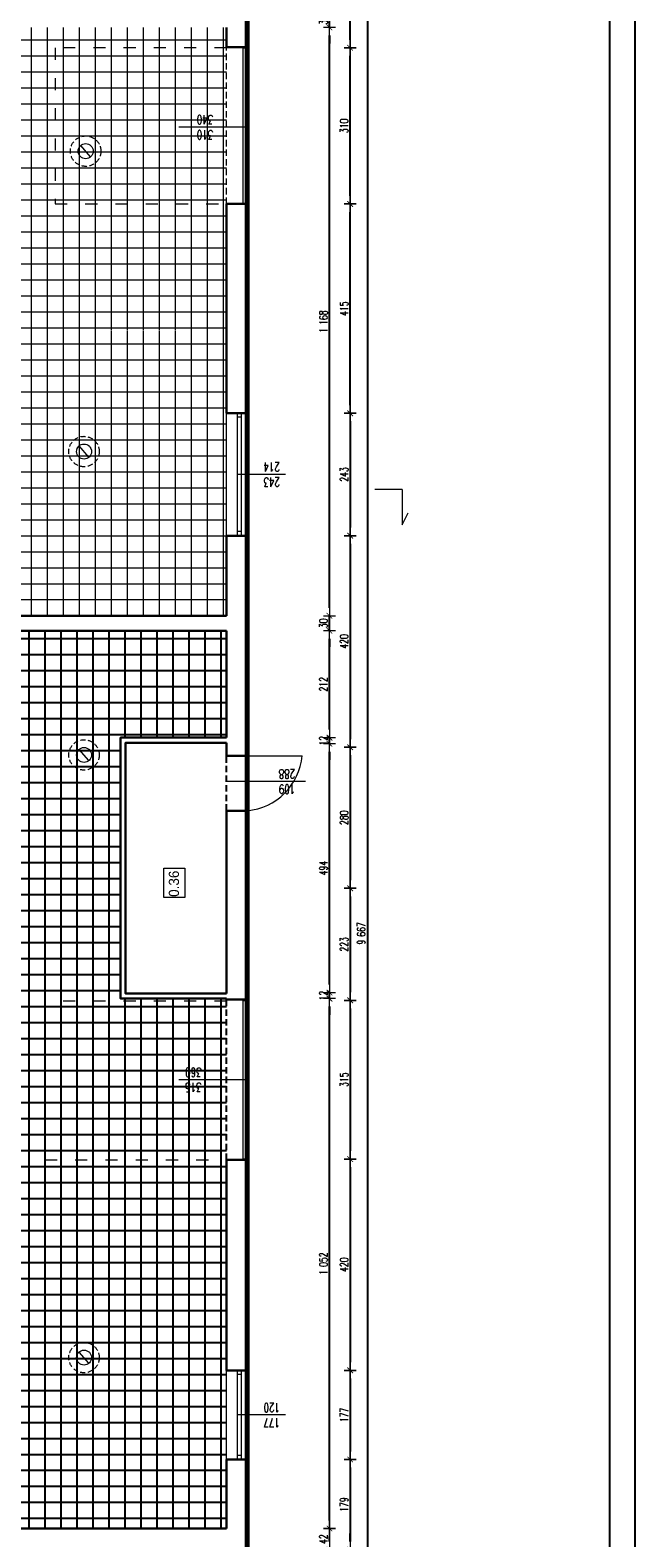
# Model space of a CAD drawing. Header units: millimetres. Extents: x -2948 to 78628, y 64669 to 215420.
# Tile 248 of 256: x 55859 to 57058, y 156925 to 159918. Entities that reach past the tile are written whole.
import ezdxf

# ---------------------------------------------------------------- set-up
doc = ezdxf.new("R2010")
doc.units = ezdxf.units.MM
for name, pattern in [('ACAD_ISO03W100', [30, 12, -18]), ('B0301', [25, 12.5, -6.25, 0, -6.25]), ('DASHED2', [0.375, 0.25, -0.125]), ('HIDDEN', [9.525, 6.35, -3.175])]:
    doc.linetypes.add(name, pattern=pattern)
for name, color, linetype, lineweight in [('-stolarka', 103, 'Continuous', 13), ('1_OPIS_OKNA', 60, 'Continuous', 13), ('kominy', 7, 'Continuous', 9), ('NOWE SCIANY', 3, 'Continuous', 13), ('NOWE WYBURZENIA', 1, 'Continuous', 20), ('OPIS', 2, 'Continuous', 13), ('pomiwszczenia', 95, 'Continuous', 20), ('POMOC', 1, 'Continuous', 13), ('SCIANY', 7, 'Continuous', 30), ('STOLARKA', 3, 'Continuous', 13), ('stolarka opis', 60, 'Continuous', 13), ('WYMIAR', 5, 'Continuous', 13), ('ŚCIANY', 7, 'Continuous', 30)]:
    doc.layers.add(name, color=color, linetype=linetype, lineweight=lineweight)
for name, color, linetype in [('_POMOCNICZE', 252, 'Continuous'), ('C--L99b', 1, 'Continuous'), ('FORMATKA', 7, 'Continuous'), ('pomocnicza', 4, 'Continuous'), ('schody', 7, 'Continuous')]:
    doc.layers.add(name, color=color, linetype=linetype)
doc.styles.add('style2', font='romans.shx', dxfattribs={"width": 0.7})
doc.dimstyles.new('100', dxfattribs={"dimscale": 80, "dimtxt": 0.2, "dimasz": 0.2, "dimexe": 1.25, "dimexo": 0.625, "dimgap": 0.05, "dimtad": 1, "dimdec": 0, "dimdsep": 46, "dimlunit": 6, "dimtxsty": 'style2', "dimblk1": 'TICK', "dimblk2": 'TICK', "dimsah": 1, "dimcen": 0.2, "dimse1": 1, "dimse2": 1, "dimclrd": 256, "dimclrt": 2, "dimadec": 0, "dimazin": 0, "dimtfac": 1, "dimtdec": 0, "dimtix": 1, "dimtmove": 1, "dimatfit": 0, "dimldrblk": 'DOTSMALL', "dimfxl": 1, "dimtolj": 1, "dimtzin": 0, "dimarcsym": 0})
pattern_1 = [(270, (659746.15, 586523.536), (31.75, -6e-14), []), (360, (659746.15, 586523.536), (6e-14, 31.75), [])]

# ---------------------------------------------------------------- blocks, each defined once
blk = doc.blocks.new('TICK')
at = {"color": 5}
for p, q in [((-1, 0), (1, 0)), ((0, -0.75), (0, 0.75))]:
    blk.add_line(p, q, dxfattribs=at)
at = {"const_width": 0.1}
blk.add_lwpolyline([(-0.35, -0.35), (0.35, 0.35)], dxfattribs=at)
blk = doc.blocks.new('*D1867')
at = {"layer": 'Defpoints', "color": 0, "ltscale": 2, "transparency": 16777216}
for p in [(56329.6, 159157.6), (56329.6, 158914.6), (56493.2, 158914.6)]:
    blk.add_point(p, dxfattribs=at)
at = {"layer": 'WYMIAR', "lineweight": -2, "ltscale": 2, "transparency": 16777216}
blk.add_line((56493.2, 159141.6), (56493.2, 158930.6), dxfattribs=at)
at = {"layer": 'WYMIAR', "lineweight": -2, "ltscale": 2, "transparency": 16777216, "xscale": 16, "yscale": 16, "zscale": 16}
for p, rotation in [((56493.2, 159157.6), 90), ((56493.2, 158914.6), 270)]:
    blk.add_blockref('TICK', p, dxfattribs=dict(at, rotation=rotation))
at = {"layer": 'WYMIAR', "color": 2, "ltscale": 2, "transparency": 16777216, "insert": (56481.2, 159036.1), "char_height": 16, "attachment_point": 5, "rotation": 90, "style": 'style2'}
blk.add_mtext('\\A1;243', dxfattribs=at)
blk = doc.blocks.new('_DotSmall')
at = {"layer": 'OPIS', "color": 0, "const_width": 0.5}
blk.add_lwpolyline([(-0.0625, 0, 1), (0.0625, 0, 1)], format="xyb", close=True, dxfattribs=at)
blk = doc.blocks.new('*D1868')
at = {"layer": 'Defpoints', "color": 0, "ltscale": 2, "transparency": 16777216}
for p in [(56329.6, 158914.6), (56329.6, 158494.6), (56493.2, 158494.6)]:
    blk.add_point(p, dxfattribs=at)
at = {"layer": 'WYMIAR', "lineweight": -2, "ltscale": 2, "transparency": 16777216}
blk.add_line((56493.2, 158898.6), (56493.2, 158510.6), dxfattribs=at)
at = {"layer": 'WYMIAR', "lineweight": -2, "ltscale": 2, "transparency": 16777216, "xscale": 16, "yscale": 16, "zscale": 16}
for p, rotation in [((56493.2, 158914.6), 90), ((56493.2, 158494.6), 270)]:
    blk.add_blockref('TICK', p, dxfattribs=dict(at, rotation=rotation))
at = {"layer": 'WYMIAR', "color": 2, "ltscale": 2, "transparency": 16777216, "insert": (56481.2, 158704.6), "char_height": 16, "attachment_point": 5, "rotation": 90, "style": 'style2'}
blk.add_mtext('\\A1;420', dxfattribs=at)
blk = doc.blocks.new('*D1869')
at = {"layer": 'Defpoints', "color": 0, "ltscale": 2, "transparency": 16777216}
for p in [(56329.6, 158494.6), (56329.6, 158214.6), (56493.2, 158214.6)]:
    blk.add_point(p, dxfattribs=at)
at = {"layer": 'WYMIAR', "lineweight": -2, "ltscale": 2, "transparency": 16777216}
blk.add_line((56493.2, 158478.6), (56493.2, 158230.6), dxfattribs=at)
at = {"layer": 'WYMIAR', "lineweight": -2, "ltscale": 2, "transparency": 16777216, "xscale": 16, "yscale": 16, "zscale": 16}
for p, rotation in [((56493.2, 158494.6), 90), ((56493.2, 158214.6), 270)]:
    blk.add_blockref('TICK', p, dxfattribs=dict(at, rotation=rotation))
at = {"layer": 'WYMIAR', "color": 2, "ltscale": 2, "transparency": 16777216, "insert": (56481.2, 158354.6), "char_height": 16, "attachment_point": 5, "rotation": 90, "style": 'style2'}
blk.add_mtext('\\A1;280', dxfattribs=at)
blk = doc.blocks.new('*D1870')
at = {"layer": 'Defpoints', "color": 0, "ltscale": 2, "transparency": 16777216}
for p in [(56329.6, 158214.6), (56329.6, 157992.1), (56493.2, 157992.1)]:
    blk.add_point(p, dxfattribs=at)
at = {"layer": 'WYMIAR', "lineweight": -2, "ltscale": 2, "transparency": 16777216}
blk.add_line((56493.2, 158198.6), (56493.2, 158008.1), dxfattribs=at)
at = {"layer": 'WYMIAR', "lineweight": -2, "ltscale": 2, "transparency": 16777216, "xscale": 16, "yscale": 16, "zscale": 16}
for p, rotation in [((56493.2, 158214.6), 90), ((56493.2, 157992.1), 270)]:
    blk.add_blockref('TICK', p, dxfattribs=dict(at, rotation=rotation))
at = {"layer": 'WYMIAR', "color": 2, "ltscale": 2, "transparency": 16777216, "insert": (56481.2, 158103.4), "char_height": 16, "attachment_point": 5, "rotation": 90, "style": 'style2'}
blk.add_mtext('\\A1;223', dxfattribs=at)
blk = doc.blocks.new('*D1871')
at = {"layer": 'Defpoints', "color": 0, "ltscale": 2, "transparency": 16777216}
for p in [(56329.6, 157992.1), (56329.6, 157677.1), (56493.2, 157677.1)]:
    blk.add_point(p, dxfattribs=at)
at = {"layer": 'WYMIAR', "lineweight": -2, "ltscale": 2, "transparency": 16777216}
blk.add_line((56493.2, 157976.1), (56493.2, 157693.1), dxfattribs=at)
at = {"layer": 'WYMIAR', "lineweight": -2, "ltscale": 2, "transparency": 16777216, "xscale": 16, "yscale": 16, "zscale": 16}
for p, rotation in [((56493.2, 157992.1), 90), ((56493.2, 157677.1), 270)]:
    blk.add_blockref('TICK', p, dxfattribs=dict(at, rotation=rotation))
at = {"layer": 'WYMIAR', "color": 2, "ltscale": 2, "transparency": 16777216, "insert": (56481.2, 157834.6), "char_height": 16, "attachment_point": 5, "rotation": 90, "style": 'style2'}
blk.add_mtext('\\A1;315', dxfattribs=at)
blk = doc.blocks.new('*D1872')
at = {"layer": 'Defpoints', "color": 0, "ltscale": 2, "transparency": 16777216}
for p in [(56329.6, 157677.1), (56329.6, 157257.6), (56493.2, 157257.6)]:
    blk.add_point(p, dxfattribs=at)
at = {"layer": 'WYMIAR', "lineweight": -2, "ltscale": 2, "transparency": 16777216}
blk.add_line((56493.2, 157661.1), (56493.2, 157273.6), dxfattribs=at)
at = {"layer": 'WYMIAR', "lineweight": -2, "ltscale": 2, "transparency": 16777216, "xscale": 16, "yscale": 16, "zscale": 16}
for p, rotation in [((56493.2, 157677.1), 90), ((56493.2, 157257.6), 270)]:
    blk.add_blockref('TICK', p, dxfattribs=dict(at, rotation=rotation))
at = {"layer": 'WYMIAR', "color": 2, "ltscale": 2, "transparency": 16777216, "insert": (56481.2, 157467.4), "char_height": 16, "attachment_point": 5, "rotation": 90, "style": 'style2'}
blk.add_mtext('\\A1;420', dxfattribs=at)
blk = doc.blocks.new('*D1873')
at = {"layer": 'Defpoints', "color": 0, "ltscale": 2, "transparency": 16777216}
for p in [(56329.6, 157257.6), (56329.6, 157080.6), (56493.2, 157080.6)]:
    blk.add_point(p, dxfattribs=at)
at = {"layer": 'WYMIAR', "lineweight": -2, "ltscale": 2, "transparency": 16777216}
blk.add_line((56493.2, 157241.6), (56493.2, 157096.6), dxfattribs=at)
at = {"layer": 'WYMIAR', "lineweight": -2, "ltscale": 2, "transparency": 16777216, "xscale": 16, "yscale": 16, "zscale": 16}
for p, rotation in [((56493.2, 157257.6), 90), ((56493.2, 157080.6), 270)]:
    blk.add_blockref('TICK', p, dxfattribs=dict(at, rotation=rotation))
at = {"layer": 'WYMIAR', "color": 2, "ltscale": 2, "transparency": 16777216, "insert": (56481.2, 157169.1), "char_height": 16, "attachment_point": 5, "rotation": 90, "style": 'style2'}
blk.add_mtext('\\A1;177', dxfattribs=at)
blk = doc.blocks.new('*D1874')
at = {"layer": 'Defpoints', "color": 0, "ltscale": 2, "transparency": 16777216}
for p in [(56329.6, 157080.6), (56301.8, 156901.6), (56493.2, 156901.6)]:
    blk.add_point(p, dxfattribs=at)
at = {"layer": 'WYMIAR', "lineweight": -2, "ltscale": 2, "transparency": 16777216}
blk.add_line((56493.2, 157064.6), (56493.2, 156917.6), dxfattribs=at)
at = {"layer": 'WYMIAR', "lineweight": -2, "ltscale": 2, "transparency": 16777216, "xscale": 16, "yscale": 16, "zscale": 16}
for p, rotation in [((56493.2, 157080.6), 90), ((56493.2, 156901.6), 270)]:
    blk.add_blockref('TICK', p, dxfattribs=dict(at, rotation=rotation))
at = {"layer": 'WYMIAR', "color": 2, "ltscale": 2, "transparency": 16777216, "insert": (56481.2, 156991.1), "char_height": 16, "attachment_point": 5, "rotation": 90, "style": 'style2'}
blk.add_mtext('\\A1;179', dxfattribs=at)
blk = doc.blocks.new('*D1875')
at = {"layer": 'Defpoints', "color": 0, "ltscale": 2, "transparency": 16777216}
for p in [(56301.8, 156901.6), (56491.1, 156871.6), (56493.2, 156871.6)]:
    blk.add_point(p, dxfattribs=at)
at = {"layer": 'WYMIAR', "lineweight": -2, "ltscale": 2, "transparency": 16777216}
for p, q in [((56493.2, 156917.6), (56493.2, 156933.6)), ((56493.2, 156901.6), (56493.2, 156871.6)), ((56493.2, 156855.6), (56493.2, 156839.6))]:
    blk.add_line(p, q, dxfattribs=at)
at = {"layer": 'WYMIAR', "lineweight": -2, "ltscale": 2, "transparency": 16777216, "xscale": 16, "yscale": 16, "zscale": 16}
for p, rotation in [((56493.2, 156901.6), 270), ((56493.2, 156871.6), 90)]:
    blk.add_blockref('TICK', p, dxfattribs=dict(at, rotation=rotation))
at = {"layer": 'WYMIAR', "color": 2, "ltscale": 2, "transparency": 16777216, "insert": (56481.2, 156886.6), "char_height": 16, "attachment_point": 5, "rotation": 90, "style": 'style2'}
blk.add_mtext('\\A1;30', dxfattribs=at)
blk = doc.blocks.new('*D1847')
at = {"layer": 'Defpoints', "color": 0, "ltscale": 2, "transparency": 16777216}
for p in [(56329.6, 159573.1), (56493.2, 159573.1), (56329.6, 159157.6)]:
    blk.add_point(p, dxfattribs=at)
at = {"layer": 'WYMIAR', "lineweight": -2, "ltscale": 2, "transparency": 16777216}
blk.add_line((56493.2, 159173.6), (56493.2, 159557.1), dxfattribs=at)
at = {"layer": 'WYMIAR', "lineweight": -2, "ltscale": 2, "transparency": 16777216, "xscale": 16, "yscale": 16, "zscale": 16}
for p, rotation in [((56493.2, 159573.1), 90), ((56493.2, 159157.6), 270)]:
    blk.add_blockref('TICK', p, dxfattribs=dict(at, rotation=rotation))
at = {"layer": 'WYMIAR', "color": 2, "ltscale": 2, "transparency": 16777216, "insert": (56481.2, 159365.3), "char_height": 16, "attachment_point": 5, "rotation": 90, "style": 'style2'}
blk.add_mtext('\\A1;415', dxfattribs=at)
blk = doc.blocks.new('*D1848')
at = {"layer": 'Defpoints', "color": 0, "ltscale": 2, "transparency": 16777216}
for p in [(56329.6, 159883.1), (56493.2, 159883.1), (56329.6, 159573.1)]:
    blk.add_point(p, dxfattribs=at)
at = {"layer": 'WYMIAR', "lineweight": -2, "ltscale": 2, "transparency": 16777216}
blk.add_line((56493.2, 159589.1), (56493.2, 159867.1), dxfattribs=at)
at = {"layer": 'WYMIAR', "lineweight": -2, "ltscale": 2, "transparency": 16777216, "xscale": 16, "yscale": 16, "zscale": 16}
for p, rotation in [((56493.2, 159883.1), 90), ((56493.2, 159573.1), 270)]:
    blk.add_blockref('TICK', p, dxfattribs=dict(at, rotation=rotation))
at = {"layer": 'WYMIAR', "color": 2, "ltscale": 2, "transparency": 16777216, "insert": (56481.2, 159728.1), "char_height": 16, "attachment_point": 5, "rotation": 90, "style": 'style2'}
blk.add_mtext('\\A1;310', dxfattribs=at)
blk = doc.blocks.new('*D1849')
at = {"layer": 'Defpoints', "color": 0, "ltscale": 2, "transparency": 16777216}
for p in [(56329.6, 160110.6), (56493.2, 160110.6), (56329.6, 159883.1)]:
    blk.add_point(p, dxfattribs=at)
at = {"layer": 'WYMIAR', "lineweight": -2, "ltscale": 2, "transparency": 16777216}
blk.add_line((56493.2, 159899.1), (56493.2, 160094.6), dxfattribs=at)
at = {"layer": 'WYMIAR', "lineweight": -2, "ltscale": 2, "transparency": 16777216, "xscale": 16, "yscale": 16, "zscale": 16}
for p, rotation in [((56493.2, 160110.6), 90), ((56493.2, 159883.1), 270)]:
    blk.add_blockref('TICK', p, dxfattribs=dict(at, rotation=rotation))
at = {"layer": 'WYMIAR', "color": 2, "ltscale": 2, "transparency": 16777216, "insert": (56481.2, 159996.9), "char_height": 16, "attachment_point": 5, "rotation": 90, "style": 'style2'}
blk.add_mtext('\\A1;228', dxfattribs=at)
blk = doc.blocks.new('*D1887')
at = {"layer": 'Defpoints', "color": 0, "ltscale": 2, "transparency": 16777216}
for p in [(56315.7, 162958.6), (56315.7, 153291.6), (56527.3, 153291.6)]:
    blk.add_point(p, dxfattribs=at)
at = {"layer": 'WYMIAR', "lineweight": -2, "ltscale": 2, "transparency": 16777216}
blk.add_line((56527.3, 162942.6), (56527.3, 153307.6), dxfattribs=at)
at = {"layer": 'WYMIAR', "lineweight": -2, "ltscale": 2, "transparency": 16777216, "xscale": 16, "yscale": 16, "zscale": 16}
for p, rotation in [((56527.3, 162958.6), 90), ((56527.3, 153291.6), 270)]:
    blk.add_blockref('TICK', p, dxfattribs=dict(at, rotation=rotation))
at = {"layer": 'WYMIAR', "color": 2, "ltscale": 2, "transparency": 16777216, "insert": (56515.3, 158125.1), "char_height": 16, "attachment_point": 5, "rotation": 90, "style": 'style2'}
blk.add_mtext('\\A1;9\xa0667', dxfattribs=at)
blk = doc.blocks.new('*D1948')
at = {"layer": 'Defpoints', "color": 0, "ltscale": 2, "transparency": 16777216}
for p in [(56248, 156943.6), (56452.2, 156943.6), (56248, 156901.6)]:
    blk.add_point(p, dxfattribs=at)
at = {"layer": 'WYMIAR', "lineweight": -2, "ltscale": 2, "transparency": 16777216}
blk.add_line((56452.2, 156917.6), (56452.2, 156927.6), dxfattribs=at)
at = {"layer": 'WYMIAR', "lineweight": -2, "ltscale": 2, "transparency": 16777216, "xscale": 16, "yscale": 16, "zscale": 16}
for p, rotation in [((56452.2, 156943.6), 90), ((56452.2, 156901.6), 270)]:
    blk.add_blockref('TICK', p, dxfattribs=dict(at, rotation=rotation))
at = {"layer": 'WYMIAR', "color": 2, "ltscale": 2, "transparency": 16777216, "insert": (56440.2, 156922.6), "char_height": 16, "attachment_point": 5, "rotation": 90, "style": 'style2'}
blk.add_mtext('\\A1;42', dxfattribs=at)
blk = doc.blocks.new('*D1949')
at = {"layer": 'Defpoints', "color": 0, "ltscale": 2, "transparency": 16777216}
for p in [(56248, 157995.6), (56452.2, 157995.6), (56248, 156943.6)]:
    blk.add_point(p, dxfattribs=at)
at = {"layer": 'WYMIAR', "lineweight": -2, "ltscale": 2, "transparency": 16777216}
blk.add_line((56452.2, 156959.6), (56452.2, 157979.6), dxfattribs=at)
at = {"layer": 'WYMIAR', "lineweight": -2, "ltscale": 2, "transparency": 16777216, "xscale": 16, "yscale": 16, "zscale": 16}
for p, rotation in [((56452.2, 157995.6), 90), ((56452.2, 156943.6), 270)]:
    blk.add_blockref('TICK', p, dxfattribs=dict(at, rotation=rotation))
at = {"layer": 'WYMIAR', "color": 2, "ltscale": 2, "transparency": 16777216, "insert": (56440.2, 157469.6), "char_height": 16, "attachment_point": 5, "rotation": 90, "style": 'style2'}
blk.add_mtext('\\A1;1\xa0052', dxfattribs=at)
blk = doc.blocks.new('*D1950')
at = {"layer": 'Defpoints', "color": 0, "ltscale": 2, "transparency": 16777216}
for p in [(56248, 158007.6), (56452.2, 158007.6), (56248, 157995.6)]:
    blk.add_point(p, dxfattribs=at)
at = {"layer": 'WYMIAR', "lineweight": -2, "ltscale": 2, "transparency": 16777216}
for p, q in [((56452.2, 158023.6), (56452.2, 158039.6)), ((56452.2, 157995.6), (56452.2, 158007.6)), ((56452.2, 157979.6), (56452.2, 157963.6))]:
    blk.add_line(p, q, dxfattribs=at)
at = {"layer": 'WYMIAR', "lineweight": -2, "ltscale": 2, "transparency": 16777216, "xscale": 16, "yscale": 16, "zscale": 16}
for p, rotation in [((56452.2, 158007.6), 270), ((56452.2, 157995.6), 90)]:
    blk.add_blockref('TICK', p, dxfattribs=dict(at, rotation=rotation))
at = {"layer": 'WYMIAR', "color": 2, "ltscale": 2, "transparency": 16777216, "insert": (56440.2, 158001.6), "char_height": 16, "attachment_point": 5, "rotation": 90, "style": 'style2'}
blk.add_mtext('\\A1;12', dxfattribs=at)
blk = doc.blocks.new('*D1951')
at = {"layer": 'Defpoints', "color": 0, "ltscale": 2, "transparency": 16777216}
for p in [(56248, 158501.6), (56452.2, 158501.6), (56248, 158007.6)]:
    blk.add_point(p, dxfattribs=at)
at = {"layer": 'WYMIAR', "lineweight": -2, "ltscale": 2, "transparency": 16777216}
blk.add_line((56452.2, 158023.6), (56452.2, 158485.6), dxfattribs=at)
at = {"layer": 'WYMIAR', "lineweight": -2, "ltscale": 2, "transparency": 16777216, "xscale": 16, "yscale": 16, "zscale": 16}
for p, rotation in [((56452.2, 158501.6), 90), ((56452.2, 158007.6), 270)]:
    blk.add_blockref('TICK', p, dxfattribs=dict(at, rotation=rotation))
at = {"layer": 'WYMIAR', "color": 2, "ltscale": 2, "transparency": 16777216, "insert": (56440.2, 158254.6), "char_height": 16, "attachment_point": 5, "rotation": 90, "style": 'style2'}
blk.add_mtext('\\A1;494', dxfattribs=at)
blk = doc.blocks.new('*D1952')
at = {"layer": 'Defpoints', "color": 0, "ltscale": 2, "transparency": 16777216}
for p in [(56248, 158513.6), (56452.2, 158513.6), (56248, 158501.6)]:
    blk.add_point(p, dxfattribs=at)
at = {"layer": 'WYMIAR', "lineweight": -2, "ltscale": 2, "transparency": 16777216}
for p, q in [((56452.2, 158529.6), (56452.2, 158545.6)), ((56452.2, 158501.6), (56452.2, 158513.6)), ((56452.2, 158485.6), (56452.2, 158469.6))]:
    blk.add_line(p, q, dxfattribs=at)
at = {"layer": 'WYMIAR', "lineweight": -2, "ltscale": 2, "transparency": 16777216, "xscale": 16, "yscale": 16, "zscale": 16}
for p, rotation in [((56452.2, 158513.6), 270), ((56452.2, 158501.6), 90)]:
    blk.add_blockref('TICK', p, dxfattribs=dict(at, rotation=rotation))
at = {"layer": 'WYMIAR', "color": 2, "ltscale": 2, "transparency": 16777216, "insert": (56440.2, 158507.6), "char_height": 16, "attachment_point": 5, "rotation": 90, "style": 'style2'}
blk.add_mtext('\\A1;12', dxfattribs=at)
blk = doc.blocks.new('*D1953')
at = {"layer": 'Defpoints', "color": 0, "ltscale": 2, "transparency": 16777216}
for p in [(56248, 158725.6), (56452.2, 158725.6), (56248, 158513.6)]:
    blk.add_point(p, dxfattribs=at)
at = {"layer": 'WYMIAR', "lineweight": -2, "ltscale": 2, "transparency": 16777216}
blk.add_line((56452.2, 158529.6), (56452.2, 158709.6), dxfattribs=at)
at = {"layer": 'WYMIAR', "lineweight": -2, "ltscale": 2, "transparency": 16777216, "xscale": 16, "yscale": 16, "zscale": 16}
for p, rotation in [((56452.2, 158725.6), 90), ((56452.2, 158513.6), 270)]:
    blk.add_blockref('TICK', p, dxfattribs=dict(at, rotation=rotation))
at = {"layer": 'WYMIAR', "color": 2, "ltscale": 2, "transparency": 16777216, "insert": (56440.2, 158619.6), "char_height": 16, "attachment_point": 5, "rotation": 90, "style": 'style2'}
blk.add_mtext('\\A1;212', dxfattribs=at)
blk = doc.blocks.new('*D1954')
at = {"layer": 'Defpoints', "color": 0, "ltscale": 2, "transparency": 16777216}
for p in [(56248, 158755.6), (56452.2, 158755.6), (56248, 158725.6)]:
    blk.add_point(p, dxfattribs=at)
at = {"layer": 'WYMIAR', "lineweight": -2, "ltscale": 2, "transparency": 16777216}
for p, q in [((56452.2, 158771.6), (56452.2, 158787.6)), ((56452.2, 158725.6), (56452.2, 158755.6)), ((56452.2, 158709.6), (56452.2, 158693.6))]:
    blk.add_line(p, q, dxfattribs=at)
at = {"layer": 'WYMIAR', "lineweight": -2, "ltscale": 2, "transparency": 16777216, "xscale": 16, "yscale": 16, "zscale": 16}
for p, rotation in [((56452.2, 158755.6), 270), ((56452.2, 158725.6), 90)]:
    blk.add_blockref('TICK', p, dxfattribs=dict(at, rotation=rotation))
at = {"layer": 'WYMIAR', "color": 2, "ltscale": 2, "transparency": 16777216, "insert": (56440.2, 158740.6), "char_height": 16, "attachment_point": 5, "rotation": 90, "style": 'style2'}
blk.add_mtext('\\A1;30', dxfattribs=at)
blk = doc.blocks.new('*D1955')
at = {"layer": 'Defpoints', "color": 0, "ltscale": 2, "transparency": 16777216}
for p in [(56248, 159923.6), (56452.2, 159923.6), (56248, 158755.6)]:
    blk.add_point(p, dxfattribs=at)
at = {"layer": 'WYMIAR', "lineweight": -2, "ltscale": 2, "transparency": 16777216}
blk.add_line((56452.2, 158771.6), (56452.2, 159907.6), dxfattribs=at)
at = {"layer": 'WYMIAR', "lineweight": -2, "ltscale": 2, "transparency": 16777216, "xscale": 16, "yscale": 16, "zscale": 16}
for p, rotation in [((56452.2, 159923.6), 90), ((56452.2, 158755.6), 270)]:
    blk.add_blockref('TICK', p, dxfattribs=dict(at, rotation=rotation))
at = {"layer": 'WYMIAR', "color": 2, "ltscale": 2, "transparency": 16777216, "insert": (56440.2, 159339.6), "char_height": 16, "attachment_point": 5, "rotation": 90, "style": 'style2'}
blk.add_mtext('\\A1;1\xa0168', dxfattribs=at)
blk = doc.blocks.new('*D1956')
at = {"layer": 'Defpoints', "color": 0, "ltscale": 2, "transparency": 16777216}
for p in [(56248, 159953.6), (56452.2, 159953.6), (56248, 159923.6)]:
    blk.add_point(p, dxfattribs=at)
at = {"layer": 'WYMIAR', "lineweight": -2, "ltscale": 2, "transparency": 16777216}
for p, q in [((56452.2, 159969.6), (56452.2, 159985.6)), ((56452.2, 159923.6), (56452.2, 159953.6)), ((56452.2, 159907.6), (56452.2, 159891.6))]:
    blk.add_line(p, q, dxfattribs=at)
at = {"layer": 'WYMIAR', "lineweight": -2, "ltscale": 2, "transparency": 16777216, "xscale": 16, "yscale": 16, "zscale": 16}
for p, rotation in [((56452.2, 159953.6), 270), ((56452.2, 159923.6), 90)]:
    blk.add_blockref('TICK', p, dxfattribs=dict(at, rotation=rotation))
at = {"layer": 'WYMIAR', "color": 2, "ltscale": 2, "transparency": 16777216, "insert": (56440.2, 159938.6), "char_height": 16, "attachment_point": 5, "rotation": 90, "style": 'style2'}
blk.add_mtext('\\A1;30', dxfattribs=at)

msp = doc.modelspace()

# ---------------------------------------------------------------- hatches: boundary and pattern name
at = {"layer": '_POMOCNICZE', "lineweight": 13, "true_color": 0x139b48, "extrusion": (-8.85905e-08, -2.09366e-08, 1)}
h = msp.add_hatch(dxfattribs=at)
h.set_pattern_fill('ANSI37', color=114, scale=10, angle=135)
h.set_pattern_definition(pattern_1)
h.paths.add_polyline_path([(56248, 159923.6), (55085.1, 159923.6), (55096, 159321.6), (56248, 159323.2)])
h = msp.add_hatch(dxfattribs=at)
h.set_pattern_fill('ANSI37', color=114, scale=10, angle=135)
h.set_pattern_definition(pattern_1)
h.paths.add_polyline_path([(56248, 159322.3), (55380, 159321.3), (55380, 158755.6), (56248, 158755.6)])
at = {"layer": 'schody', "linetype": 'HIDDEN', "ltscale": 2, "true_color": 0x139b48, "transparency": 33554687}
h = msp.add_hatch(dxfattribs=at)
h.set_pattern_fill('ANSI37', color=114, scale=10, angle=45)
h.set_pattern_definition([(180, (24138.385, -24138.12), (-4e-15, -31.75), []), (270, (24138.385, -24138.12), (31.75, -5e-15), [])])
h.paths.add_polyline_path([(55380, 158725.6), (55380, 157883), (55084.7, 157884.6), (55087, 156940.9), (56248, 156943.6), (56248, 157994.6), (56038, 157995.6), (56038, 158513.6), (56248, 158513.6), (56248, 158725.6)])

# ---------------------------------------------------------------- linework, layer by layer
at = {"layer": '-stolarka'}
for p, q in [((56269, 159157.6), (56269, 158914.6)), ((56277, 159149.6), (56269, 159149.6)), ((56277, 159157.6), (56277, 158914.6)), ((56277, 158922.6), (56269, 158922.6)), ((56269, 157257.6), (56269, 157080.6)), ((56277, 157257.6), (56277, 157080.6)), ((56277, 157249.6), (56269, 157249.6)), ((56277, 157088.6), (56269, 157088.6))]:
    msp.add_line(p, q, dxfattribs=at)
at = {"layer": '-stolarka', "ltscale": 2}
msp.add_lwpolyline([(56281, 157677.1), (56281, 157992.1), (56289, 157992.1), (56289, 157677.1)], close=True, dxfattribs=at)
msp.add_lwpolyline([(56281, 157677.1), (56281, 157992.1), (56289, 157992.1), (56289, 157677.1)], close=True, dxfattribs=at)
msp.add_lwpolyline([(56281, 157677.1), (56281, 157992.1), (56289, 157992.1), (56289, 157677.1)], close=True, dxfattribs=at)
at = {"layer": '1_OPIS_OKNA'}
for p, q in [((56365.3, 159036.1), (56269, 159036.1)), ((56365.3, 157169.1), (56269, 157169.1))]:
    msp.add_line(p, q, dxfattribs=at)
at = {"layer": 'C--L99b', "color": 12, "linetype": 'B0301', "true_color": 0xdb0000, "const_width": 10.4}
msp.add_lwpolyline([(56289, 162958.6), (56289, 153291.6)], dxfattribs=at)
at = {"layer": 'FORMATKA', "ltscale": 2}
for points in [[(57057.7, 165400.3), (57057.7, 152900.3), (54087.7, 152900.3), (54087.7, 165400.3)], [(54137.7, 152950.3), (54137.7, 165345.3), (57007.7, 165345.3), (57007.7, 152950.3)]]:
    msp.add_lwpolyline(points, close=True, dxfattribs=at)
at = {"layer": 'kominy', "ltscale": 2}
for points in [[(55978.6, 159666.8), (55958.9, 159689)], [(55975.3, 159070.5), (55955.6, 159092.7)], [(55975.3, 158468.1), (55955.6, 158490.4)], [(55975.3, 157271.8), (55955.6, 157294)]]:
    msp.add_lwpolyline(points, dxfattribs=at)
at = {"layer": 'kominy', "linetype": 'DASHED2', "ltscale": 40}
for centre in [(55968.7, 159677.9), (55965.5, 159081.6), (55965.5, 158479.3), (55965.5, 157282.9)]:
    msp.add_circle(centre, 30.2, dxfattribs=at)
at = {"layer": 'kominy', "ltscale": 2}
for centre in [(55968.7, 159677.9), (55965.5, 159081.6), (55965.5, 158479.3), (55965.5, 157282.9)]:
    msp.add_circle(centre, 14.9, dxfattribs=at)
at = {"layer": 'NOWE SCIANY'}
msp.add_line((56289, 159725.6), (56153.4, 159725.6), dxfattribs=at)
msp.add_line((56289, 159725.6), (56153.4, 159725.6), dxfattribs=at)
at = {"layer": 'NOWE SCIANY', "ltscale": 2}
for p, q in [((55962, 158755.6), (56207, 158755.6)), ((55962, 158725.6), (56207, 158725.6))]:
    msp.add_line(p, q, dxfattribs=at)
at = {"layer": 'NOWE SCIANY', "linetype": 'ACAD_ISO03W100', "ltscale": 2}
for points in [[(56248, 159883.1), (55908, 159883.1), (55908, 159573.1), (56248, 159573.1)], [(56248, 157990.6), (55888, 157990.6), (55888, 157675.6), (56248, 157675.6)]]:
    msp.add_lwpolyline(points, dxfattribs=at)
at = {"layer": 'NOWE SCIANY', "ltscale": 2}
msp.add_lwpolyline([(56281, 159573.1), (56281, 159883.1), (56289, 159883.1), (56289, 159573.1)], close=True, dxfattribs=at)
msp.add_lwpolyline([(56248, 159573.1), (56289, 159573.1)], dxfattribs=at)
at = {"layer": 'NOWE SCIANY'}
for points in [[(56248, 158513.6), (56248, 158513.6), (56038, 158513.6), (56038, 157995.6), (56248, 157995.6)], [(56048, 158005.6), (56048, 158503.6)], [(56248, 158503.6), (56048, 158503.6)], [(56248, 158005.6), (56048, 158005.6)]]:
    msp.add_lwpolyline(points, dxfattribs=at)
at = {"layer": 'NOWE WYBURZENIA', "linetype": 'HIDDEN', "ltscale": 2}
for p, q in [((56248, 159573.1), (56248, 159884.6)), ((56289, 159883.1), (56289, 159573.1))]:
    msp.add_line(p, q, dxfattribs=at)
at = {"layer": 'pomiwszczenia'}
msp.add_lwpolyline([(56123.9, 158196.4), (56123.9, 158254.3), (56165.5, 158254.3), (56165.5, 158196.4)], close=True, dxfattribs=at)
at = {"layer": 'POMOC'}
for p, q in [((56248, 158914.6), (56248, 159157.6)), ((56289, 159157.6), (56289, 158914.6)), ((56404.5, 158426.6), (56248, 158426.6)), ((56248, 157080.6), (56248, 157257.6)), ((56289, 157257.6), (56289, 157080.6))]:
    msp.add_line(p, q, dxfattribs=at)
at = {"layer": 'pomocnicza', "linetype": 'HIDDEN', "ltscale": 2}
for p, q in [((56248, 158368.6), (56248, 158477.6)), ((56289, 158477.6), (56289, 158368.6)), ((56248, 157675.6), (56248, 157993.6)), ((56248, 157675.6), (56248, 157993.6))]:
    msp.add_line(p, q, dxfattribs=at)
at = {"layer": 'SCIANY', "ltscale": 2}
for points in [[(56289, 159573.1), (56248, 159573.1), (56248, 159566.6)], [(56207, 158725.6), (55829.5, 158725.6), (55829.5, 158755.6), (56207, 158755.6)], [(56248, 157995.6), (56038, 157995.6), (56038, 158513.6), (56248, 158513.6)], [(56248, 158503.6), (56048, 158503.6), (56048, 158005.6), (56248, 158005.6)]]:
    msp.add_lwpolyline(points, dxfattribs=at)
at = {"layer": 'STOLARKA', "ltscale": 2}
for p, q in [((56596.1, 159006.2), (56542.2, 159006.2)), ((56596.1, 159006.2), (56596.1, 158936.4)), ((56596.1, 158936.4), (56608, 158959.6)), ((56289, 158477.6), (56398, 158477.6))]:
    msp.add_line(p, q, dxfattribs=at)
msp.add_arc((56278.5, 158488.1), 119.9, 275.0031, 354.9969, dxfattribs=at)
at = {"layer": 'stolarka opis'}
msp.add_line((56289, 157834.6), (56153.4, 157834.6), dxfattribs=at)
msp.add_line((56289, 157834.6), (56153.4, 157834.6), dxfattribs=at)
msp.add_line((56289, 157834.6), (56153.4, 157834.6), dxfattribs=at)
at = {"layer": 'ŚCIANY', "ltscale": 2}
for p, q in [((56289, 159884.6), (56289, 160110.6)), ((56248, 159884.6), (56248, 159923.6)), ((56289, 159884.6), (56248, 159884.6)), ((56248, 159157.6), (56248, 159573.1)), ((56289, 159573.1), (56248, 159573.1)), ((56289, 159157.6), (56289, 159573.1)), ((56289, 159157.6), (56248, 159157.6)), ((56248, 158755.6), (56248, 158914.6)), ((56289, 158914.6), (56248, 158914.6)), ((56289, 158914.6), (56254, 158914.6)), ((56289, 158477.6), (56289, 158914.6)), ((55928, 158755.6), (55962, 158755.6)), ((56248, 158755.6), (56207, 158755.6)), ((55928, 158725.6), (55962, 158725.6)), ((56248, 158725.6), (56207, 158725.6)), ((56248, 158513.6), (56248, 158725.6)), ((56248, 158477.6), (56248, 158503.6)), ((56289, 158477.6), (56248, 158477.6)), ((56248, 158005.6), (56248, 158368.6)), ((56289, 158368.6), (56248, 158368.6)), ((56289, 157993.6), (56289, 158368.6)), ((56248, 157993.6), (56248, 157995.6)), ((56289, 157993.6), (56248, 157993.6)), ((56248, 157257.6), (56248, 157675.6)), ((56289, 157675.6), (56248, 157675.6)), ((56289, 157257.6), (56289, 157675.6)), ((56289, 157257.6), (56248, 157257.6)), ((56248, 156943.6), (56248, 157080.6)), ((56289, 157080.6), (56248, 157080.6)), ((56289, 156812.6), (56289, 157080.6)), ((56248, 156943.6), (56248, 156953.6)), ((55962, 156943.6), (55087, 156943.6)), ((56248, 156943.6), (55962, 156943.6))]:
    msp.add_line(p, q, dxfattribs=at)

# ---------------------------------------------------------------- texts
at = {"layer": '1_OPIS_OKNA', "ltscale": 0.2, "char_height": 18, "width": 280.137, "attachment_point": 1, "rotation": 179.9915, "style": 'style2'}
for s, insert in [('243\\P214', (56354, 159011.8)), ('177\\P120', (56354, 157144.8))]:
    msp.add_mtext(s, dxfattribs=dict(at, insert=insert))
at = {"layer": 'NOWE SCIANY', "linetype": 'Continuous', "ltscale": 0.2, "insert": (56221.6, 159701.3), "char_height": 18, "width": 280.137, "attachment_point": 1, "rotation": 179.9915, "style": 'style2'}
msp.add_mtext('310\\P340', dxfattribs=at)
at = {"layer": 'OPIS', "linetype": 'Continuous', "ltscale": 0.2, "insert": (56384.2, 158402.3), "char_height": 18, "width": 280.137, "attachment_point": 1, "rotation": 179.9915, "style": 'style2'}
msp.add_mtext('109\\P288', dxfattribs=at)
at = {"layer": 'pomiwszczenia', "insert": (56143.8, 158223.6), "char_height": 20, "attachment_point": 5, "rotation": 90}
msp.add_mtext_dynamic_manual_height_columns('0.36', width=0.766, gutter_width=4.5, heights=[0], dxfattribs=at)
at = {"layer": 'stolarka opis', "linetype": 'Continuous', "lineweight": 13, "ltscale": 0.2, "insert": (56198.5, 157810.3), "char_height": 18, "width": 280.137, "attachment_point": 1, "rotation": 179.9915, "style": 'style2'}
msp.add_mtext('315\\P360', dxfattribs=at)

# ---------------------------------------------------------------- dimensions: what is measured, and where the dimension line sits
at = {"layer": 'WYMIAR', "ltscale": 2}
for base, p1, p2, angle, picture, middle in [((56527.3, 153291.6), (56315.7, 162958.6), (56315.7, 153291.6), 90, '*D1887', (56515.3, 158125.1)), ((56493.2163923, 160110.6207225), (56329.6457893, 159883.1207225), (56329.6457893, 160110.6207225), 270, '*D1849', (56481.2163923, 159996.8707225)), ((56452.2, 159953.6), (56248, 159923.6), (56248, 159953.6), 90, '*D1956', (56440.2, 159938.6)), ((56452.2, 159923.6), (56248, 158755.6), (56248, 159923.6), 90, '*D1955', (56440.2, 159339.6)), ((56493.2, 159883.1), (56329.6, 159573.1), (56329.6, 159883.1), 270, '*D1848', (56481.2, 159728.1)), ((56493.2, 158914.6), (56329.6, 159157.6), (56329.6, 158914.6), 90, '*D1867', (56481.2, 159036.1)), ((56493.2, 158494.6), (56329.6, 158914.6), (56329.6, 158494.6), 90, '*D1868', (56481.2, 158704.6)), ((56452.2, 158755.6), (56248, 158725.6), (56248, 158755.6), 90, '*D1954', (56440.2, 158740.6)), ((56452.2, 158725.6), (56248, 158513.6), (56248, 158725.6), 90, '*D1953', (56440.2, 158619.6)), ((56452.2, 158513.6), (56248, 158501.6), (56248, 158513.6), 90, '*D1952', (56440.2, 158507.6)), ((56452.2, 158501.6), (56248, 158007.6), (56248, 158501.6), 90, '*D1951', (56440.2, 158254.6)), ((56493.2, 158214.6), (56329.6, 158494.6), (56329.6, 158214.6), 90, '*D1869', (56481.2, 158354.6)), ((56493.2163923, 157992.1207225), (56329.6457893, 158214.6207225), (56329.6457893, 157992.1207225), 90, '*D1870', (56481.2163923, 158103.3707225)), ((56452.2, 158007.6), (56248, 157995.6), (56248, 158007.6), 90, '*D1950', (56440.2, 158001.6)), ((56452.2, 157995.6), (56248, 156943.6), (56248, 157995.6), 90, '*D1949', (56440.2, 157469.6)), ((56493.2, 157677.1), (56329.6, 157992.1), (56329.6, 157677.1), 90, '*D1871', (56481.2, 157834.6)), ((56493.2163923, 157257.6207225), (56329.6457893, 157677.1207225), (56329.6457893, 157257.6207225), 90, '*D1872', (56481.2163923, 157467.3707225)), ((56493.2, 157080.6), (56329.6, 157257.6), (56329.6, 157080.6), 90, '*D1873', (56481.2, 157169.1)), ((56493.2, 156901.6), (56329.6, 157080.6), (56301.8, 156901.6), 90, '*D1874', (56481.2, 156991.1)), ((56452.2, 156943.6), (56248, 156901.6), (56248, 156943.6), 90, '*D1948', (56440.2, 156922.6)), ((56493.2, 156871.6), (56301.8, 156901.6), (56491.1, 156871.6), 90, '*D1875', (56481.2, 156886.6))]:
    dim = msp.add_linear_dim(base=base, p1=p1, p2=p2, angle=angle, dimstyle='100', dxfattribs=at)
    dim.commit()
    dim.dimension.update_dxf_attribs({"geometry": picture, "text_midpoint": middle})
dim = msp.add_aligned_dim(p1=(56329.6458, 159157.6207), p2=(56329.6458, 159573.0631), distance=-163.5706, dimstyle='100', dxfattribs=at)
dim.commit()
dim.dimension.update_dxf_attribs({"geometry": '*D1847', "text_midpoint": (56481.2164, 159365.3419)})

doc.saveas('drawing.dxf')
